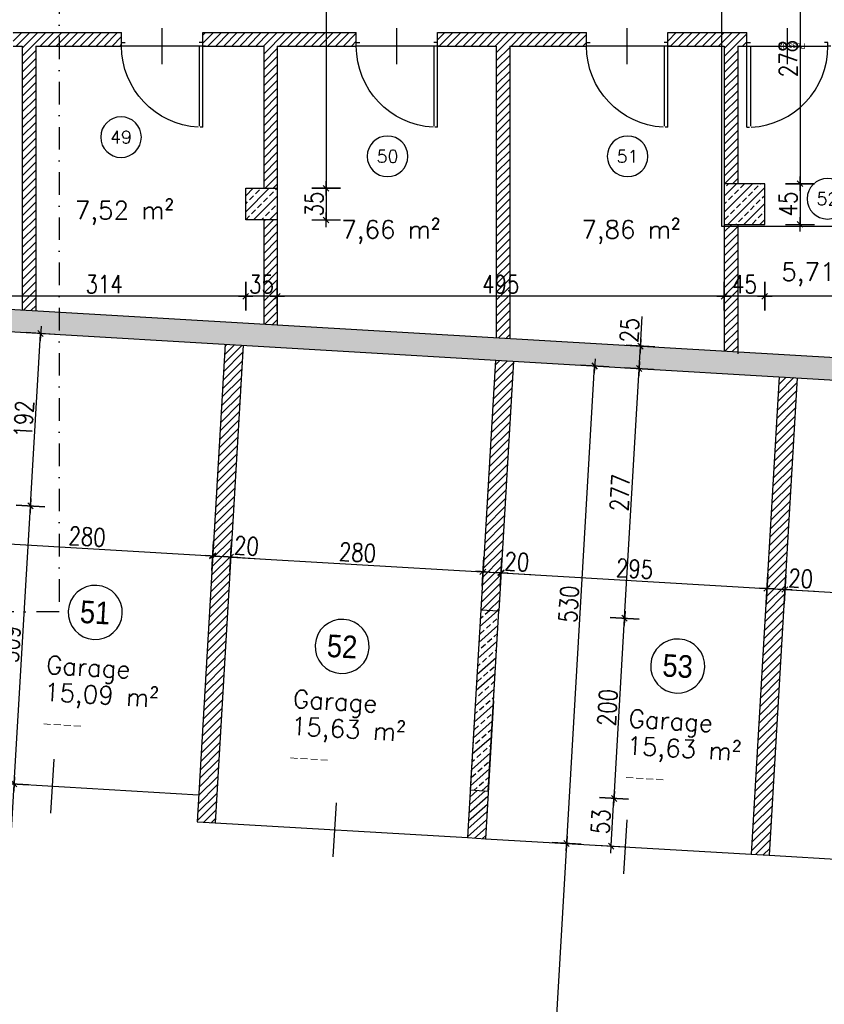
# Model space of a CAD drawing. Header units: centimetres. Extents: x -18458 to 60221, y -11985 to 33979.
# Tile 24 of 50: x 4627 to 5518, y 958 to 2049. Entities that reach past the tile are written whole.
import ezdxf
from ezdxf.enums import TextEntityAlignment as Align

# ---------------------------------------------------------------- set-up
doc = ezdxf.new("R2010")
doc.units = ezdxf.units.CM
doc.header["$LTSCALE"] = 50
doc.header["$MEASUREMENT"] = 0
doc.header["$PDMODE"] = 34
doc.linetypes.add('STRICHPUNKT', pattern=[1, 0.5, -0.25, 0, -0.25])
for name, color, linetype in [('01_ansicht', 251, 'Continuous'), ('01_Bemassung', 150, 'Continuous'), ('01_Mauern', 1, 'Continuous'), ('01_Mauern_Betonziegel', 147, 'Continuous'), ('01_Schraff_Beton', 5, 'Continuous'), ('01_Schraff_Betonziegel', 125, 'Continuous'), ('01_Text', 2, 'Continuous'), ('01_Tueren', 7, 'Continuous'), ('A-colgrid', 2, 'Continuous')]:
    doc.layers.add(name, color=color, linetype=linetype)
doc.styles.add('ReHe', font='AVGARDN.TTF')
doc.styles.add('Romans', font='Romans.shx')
doc.styles.add('SIPLEX1', font='romans.shx', dxfattribs={"width": 0.8})
doc.dimstyles.new('BEM-50_grundrisse', dxfattribs={"dimscale": 1.6, "dimtxt": 12.5, "dimasz": 0.4, "dimexe": 0.1, "dimexo": 0.5, "dimgap": 2, "dimtad": 1, "dimdec": 0, "dimrnd": 0.5, "dimzin": 12, "dimdsep": 46, "dimtxsty": 'SIPLEX1', "dimblk": 'bempkt', "dimcen": -0.2, "dimdle": 0.05, "dimse1": 1, "dimse2": 1, "dimclrd": 256, "dimclre": 256, "dimclrt": 256, "dimazin": 0, "dimtfac": 1, "dimtdec": 0, "dimtmove": 0, "dimatfit": 2, "dimldrblk": 'BEMPU', "dimfxl": 0, "dimtvp": 1, "dimtolj": 1, "dimtzin": 0, "dimarcsym": 0})
doc.dimstyles.new('Block_bem', dxfattribs={"dimtxt": 6, "dimasz": 0.18, "dimexe": 0.18, "dimexo": 0.0625, "dimgap": 2, "dimtad": 0, "dimdec": 0, "dimzin": 0, "dimdsep": 46, "dimtxsty": 'Standard', "dimcen": 0, "dimse1": 1, "dimse2": 1, "dimsd1": 1, "dimsd2": 1, "dimadec": 0, "dimazin": 0, "dimtfac": 1, "dimtdec": 0, "dimtix": 1, "dimtofl": 0, "dimtmove": 0, "dimatfit": 3, "dimfxl": 0, "dimtolj": 1, "dimtzin": 0, "dimarcsym": 0})
pattern_1 = [(45, (20000, -20000), (-4.4194174, 4.4194174), [])]

# ---------------------------------------------------------------- blocks, each defined once
blk = doc.blocks.new('*D34')
at = {"layer": 'Defpoints', "color": 0}
for p in [(-86, 0), (-4, 0), (-86, -4)]:
    blk.add_point(p, dxfattribs=at)
at = {"layer": 'Defpoints', "color": 0, "insert": (-50, 0), "char_height": 6, "attachment_point": 5}
blk.add_mtext('\\A1;Pass 82', dxfattribs=at)
blk = doc.blocks.new('rs_Keller')
at = {"layer": '01_Text', "color": 0}
blk.add_arc((0, 35), 22.5, 180.191, 179.809, dxfattribs=at)
at = {"layer": '01_Text', "color": 4, "style": 'Romans'}
blk.add_attdef('NR', text='', height=14, dxfattribs=at).set_placement((0, 35), align=Align.MIDDLE_CENTER)
at = {"layer": '01_Text', "color": 0, "style": 'Romans', "flags": 2}
blk.add_attdef('Keller', (-51.2, -26), '', height=20, dxfattribs=at)
at = {"layer": '01_Text', "color": 0, "style": 'Romans'}
blk.add_attdef('Nettofläche', (-51.2, -56), '', height=20, dxfattribs=at)
blk = doc.blocks.new('rs_Garage')
at = {"layer": '01_Text', "color": 0}
blk.add_arc((0, 40), 30, 180.191, 179.809, dxfattribs=at)
at = {"layer": '01_Text', "color": 0, "style": 'ReHe', "width": 0.9}
blk.add_attdef('GAR_NR', text='', height=25, dxfattribs=at).set_placement((0, 40), align=Align.MIDDLE_CENTER)
at = {"layer": '01_Text', "color": 0, "style": 'Romans'}
for tag, p in [('R_Bez', (-50.8, -31)), ('GAR_FL', (-51.2, -61))]:
    blk.add_attdef(tag, p, '', height=20, dxfattribs=at)
at = {"layer": 'Defpoints', "color": 91, "style": 'Romans'}
blk.add_attdef('Br_fl', (-51.5, -91), '', height=10, dxfattribs=at)
blk = doc.blocks.new('bempkt')
at = {"layer": '01_Bemassung', "color": 0}
for p, q in [((0, -25), (0, 25)), ((12.5, 0), (-12.5, 0)), ((-4.95, -4.95), (4.95, 4.95))]:
    blk.add_line(p, q, dxfattribs=at)
blk = doc.blocks.new('*D300')
at = {"layer": '01_Bemassung', "lineweight": -2}
blk.add_line((5281.8, 1134.2), (5284.8, 1185.7), dxfattribs=at)
at = {"layer": 'Defpoints', "color": 0}
for p in [(5047.3, 1200.3), (5284.9, 1186.4), (5338.7, 1130.2)]:
    blk.add_point(p, dxfattribs=at)
at = {"layer": '01_Bemassung', "lineweight": -2, "xscale": 0.6400000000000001, "yscale": 0.6400000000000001, "zscale": 0.6400000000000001}
for p, rotation in [((5284.9, 1186.4), 86.64218083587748), ((5281.8, 1133.5), 266.6421808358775)]:
    blk.add_blockref('bempkt', p, dxfattribs=dict(at, rotation=rotation))
at = {"layer": '01_Bemassung', "insert": (5270.2, 1160.7), "char_height": 20, "attachment_point": 5, "rotation": 86.6422, "style": 'SIPLEX1'}
blk.add_mtext('\\A1;53', dxfattribs=at)
blk = doc.blocks.new('BEMPU')
at = {"layer": '01_Bemassung', "color": 4}
for p, q in [((0, -25), (0, 25)), ((5, 0), (-5, 0))]:
    blk.add_line(p, q, dxfattribs=at)
blk.add_circle((0, 0), 2.5, dxfattribs=at)
blk = doc.blocks.new('*D301')
at = {"layer": '01_Bemassung', "lineweight": -2}
blk.add_line((5284.9, 1187), (5296.6, 1385.4), dxfattribs=at)
at = {"layer": 'Defpoints', "color": 0}
for p in [(5059, 1400), (5296.6, 1386), (5047.3, 1200.3)]:
    blk.add_point(p, dxfattribs=at)
at = {"layer": '01_Bemassung', "lineweight": -2, "xscale": 0.6400000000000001, "yscale": 0.6400000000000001, "zscale": 0.6400000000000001}
for p, rotation in [((5296.6, 1386), 86.64218083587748), ((5284.9, 1186.4), 266.6421808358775)]:
    blk.add_blockref('bempkt', p, dxfattribs=dict(at, rotation=rotation))
at = {"layer": '01_Bemassung', "insert": (5277.6, 1287), "char_height": 20, "attachment_point": 5, "rotation": 86.6422, "style": 'SIPLEX1'}
blk.add_mtext('\\A1;200', dxfattribs=at)
blk = doc.blocks.new('*D302')
at = {"layer": '01_Bemassung', "lineweight": -2}
blk.add_line((5296.6, 1386.7), (5312.8, 1662), dxfattribs=at)
at = {"layer": 'Defpoints', "color": 0}
for p in [(5075.2, 1676.6), (5312.8, 1662.6), (5059, 1400)]:
    blk.add_point(p, dxfattribs=at)
at = {"layer": '01_Bemassung', "lineweight": -2, "xscale": 0.6400000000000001, "yscale": 0.6400000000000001, "zscale": 0.6400000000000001}
for p, rotation in [((5312.8, 1662.6), 86.64218083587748), ((5296.6, 1386), 266.6421808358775)]:
    blk.add_blockref('bempkt', p, dxfattribs=dict(at, rotation=rotation))
at = {"layer": '01_Bemassung', "insert": (5291.5, 1525.1), "char_height": 20, "attachment_point": 5, "rotation": 86.6422, "style": 'SIPLEX1'}
blk.add_mtext('\\A1;277', dxfattribs=at)
blk = doc.blocks.new('*D303')
at = {"layer": '01_Bemassung', "lineweight": -2}
blk.add_line((5232.5, 1137.1), (5263.4, 1664.9), dxfattribs=at)
at = {"layer": 'Defpoints', "color": 0}
for p in [(5263.5, 1665.5), (5295.3, 1663.7), (5264.3, 1134.6)]:
    blk.add_point(p, dxfattribs=at)
at = {"layer": '01_Bemassung', "lineweight": -2, "xscale": 0.6400000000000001, "yscale": 0.6400000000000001, "zscale": 0.6400000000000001}
for p, rotation in [((5263.5, 1665.5), 86.64218083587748), ((5232.4, 1136.4), 266.6421808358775)]:
    blk.add_blockref('bempkt', p, dxfattribs=dict(at, rotation=rotation))
at = {"layer": '01_Bemassung', "insert": (5234.8, 1401.7), "char_height": 20, "attachment_point": 5, "rotation": 86.6422, "style": 'SIPLEX1'}
blk.add_mtext('\\A1;530', dxfattribs=at)
blk = doc.blocks.new('*D304')
at = {"layer": '01_Bemassung', "lineweight": -2}
blk.add_line((5232.4, 1135.8), (5197.9, 548.1), dxfattribs=at)
at = {"layer": 'Defpoints', "color": 0}
for p in [(5264.3, 1134.6), (5197.9, 547.4), (5205.7, 547)]:
    blk.add_point(p, dxfattribs=at)
at = {"layer": '01_Bemassung', "lineweight": -2, "xscale": 0.6400000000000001, "yscale": 0.6400000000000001, "zscale": 0.6400000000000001}
for p, rotation in [((5232.4, 1136.4), 86.64218083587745), ((5197.9, 547.4), 266.6421808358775)]:
    blk.add_blockref('bempkt', p, dxfattribs=dict(at, rotation=rotation))
at = {"layer": '01_Bemassung', "insert": (5202, 842.7), "char_height": 20, "attachment_point": 5, "rotation": 86.6422, "style": 'SIPLEX1'}
blk.add_mtext('\\A1;590', dxfattribs=at)
blk = doc.blocks.new('*D359')
at = {"layer": '01_Bemassung', "lineweight": -2}
blk.add_line((5729.3, 1742.8), (5452.6, 1742.8), dxfattribs=at)
at = {"layer": 'Defpoints', "color": 0}
for p in [(5451.9, 1844.9), (5729.9, 1844.9), (5451.9, 1742.8)]:
    blk.add_point(p, dxfattribs=at)
at = {"layer": '01_Bemassung', "lineweight": -2, "xscale": 0.6400000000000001, "yscale": 0.6400000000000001, "zscale": 0.6400000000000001, "rotation": 180}
blk.add_blockref('bempkt', (5451.9, 1742.8), dxfattribs=at)
at = {"layer": '01_Bemassung', "lineweight": -2, "xscale": 0.6400000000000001, "yscale": 0.6400000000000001, "zscale": 0.6400000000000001}
blk.add_blockref('bempkt', (5729.9, 1742.8), dxfattribs=at)
at = {"layer": '01_Bemassung', "insert": (5590.9, 1756), "char_height": 20, "attachment_point": 5, "style": 'SIPLEX1'}
blk.add_mtext('\\A1;278', dxfattribs=at)
blk = doc.blocks.new('*D360')
at = {"layer": '01_Bemassung', "lineweight": -2}
blk.add_line((5451.3, 1742.8), (5407.6, 1742.8), dxfattribs=at)
at = {"layer": 'Defpoints', "color": 0}
for p in [(5406.9, 1844.9), (5451.9, 1844.9), (5406.9, 1742.8)]:
    blk.add_point(p, dxfattribs=at)
at = {"layer": '01_Bemassung', "lineweight": -2, "xscale": 0.6400000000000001, "yscale": 0.6400000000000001, "zscale": 0.6400000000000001, "rotation": 180}
blk.add_blockref('bempkt', (5406.9, 1742.8), dxfattribs=at)
at = {"layer": '01_Bemassung', "lineweight": -2, "xscale": 0.6400000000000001, "yscale": 0.6400000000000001, "zscale": 0.6400000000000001}
blk.add_blockref('bempkt', (5451.9, 1742.8), dxfattribs=at)
at = {"layer": '01_Bemassung', "insert": (5429.4, 1756), "char_height": 20, "attachment_point": 5, "style": 'SIPLEX1'}
blk.add_mtext('\\A1;45', dxfattribs=at)
blk = doc.blocks.new('*D361')
at = {"layer": '01_Bemassung', "lineweight": -2}
blk.add_line((5406.3, 1742.8), (4912.6, 1742.8), dxfattribs=at)
at = {"layer": 'Defpoints', "color": 0}
for p in [(4911.9, 1844.9), (5406.9, 1844.9), (4911.9, 1742.8)]:
    blk.add_point(p, dxfattribs=at)
at = {"layer": '01_Bemassung', "lineweight": -2, "xscale": 0.6400000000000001, "yscale": 0.6400000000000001, "zscale": 0.6400000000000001, "rotation": 180}
blk.add_blockref('bempkt', (4911.9, 1742.8), dxfattribs=at)
at = {"layer": '01_Bemassung', "lineweight": -2, "xscale": 0.6400000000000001, "yscale": 0.6400000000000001, "zscale": 0.6400000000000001}
blk.add_blockref('bempkt', (5406.9, 1742.8), dxfattribs=at)
at = {"layer": '01_Bemassung', "insert": (5159.4, 1756), "char_height": 20, "attachment_point": 5, "style": 'SIPLEX1'}
blk.add_mtext('\\A1;495', dxfattribs=at)
blk = doc.blocks.new('*D362')
at = {"layer": '01_Bemassung', "lineweight": -2}
blk.add_line((4911.3, 1742.8), (4877.6, 1742.8), dxfattribs=at)
at = {"layer": 'Defpoints', "color": 0}
for p in [(4876.9, 1844.9), (4911.9, 1844.9), (4876.9, 1742.8)]:
    blk.add_point(p, dxfattribs=at)
at = {"layer": '01_Bemassung', "lineweight": -2, "xscale": 0.6400000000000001, "yscale": 0.6400000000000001, "zscale": 0.6400000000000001, "rotation": 180}
blk.add_blockref('bempkt', (4876.9, 1742.8), dxfattribs=at)
at = {"layer": '01_Bemassung', "lineweight": -2, "xscale": 0.6400000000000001, "yscale": 0.6400000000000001, "zscale": 0.6400000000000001}
blk.add_blockref('bempkt', (4911.9, 1742.8), dxfattribs=at)
at = {"layer": '01_Bemassung', "insert": (4894.4, 1756), "char_height": 20, "attachment_point": 5, "style": 'SIPLEX1'}
blk.add_mtext('\\A1;35', dxfattribs=at)
blk = doc.blocks.new('*D363')
at = {"layer": '01_Bemassung', "lineweight": -2}
blk.add_line((4876.3, 1742.8), (4563.9, 1742.8), dxfattribs=at)
at = {"layer": 'Defpoints', "color": 0}
for p in [(4563.3, 1859.9), (4876.9, 1844.9), (4563.3, 1742.8)]:
    blk.add_point(p, dxfattribs=at)
at = {"layer": '01_Bemassung', "lineweight": -2, "xscale": 0.6400000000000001, "yscale": 0.6400000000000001, "zscale": 0.6400000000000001, "rotation": 180}
blk.add_blockref('bempkt', (4563.3, 1742.8), dxfattribs=at)
at = {"layer": '01_Bemassung', "lineweight": -2, "xscale": 0.6400000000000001, "yscale": 0.6400000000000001, "zscale": 0.6400000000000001}
blk.add_blockref('bempkt', (4876.9, 1742.8), dxfattribs=at)
at = {"layer": '01_Bemassung', "insert": (4720.1, 1756), "char_height": 20, "attachment_point": 5, "style": 'SIPLEX1'}
blk.add_mtext('\\A1;314', dxfattribs=at)
blk = doc.blocks.new('*D395')
at = {"layer": '01_Bemassung', "lineweight": -2}
for p, q in [((5314.3, 1687.6), (5316.2, 1720.5)), ((5312.9, 1663.3), (5314.3, 1686.9))]:
    blk.add_line(p, q, dxfattribs=at)
at = {"layer": 'Defpoints', "color": 0}
for p in [(5314.3, 1687.6), (5075.2, 1676.6), (5643.9, 1668.2)]:
    blk.add_point(p, dxfattribs=at)
at = {"layer": '01_Bemassung', "lineweight": -2, "xscale": 0.6400000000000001, "yscale": 0.6400000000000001, "zscale": 0.6400000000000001}
for p, rotation in [((5314.3, 1687.6), 86.64218083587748), ((5312.8, 1662.6), 266.6421808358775)]:
    blk.add_blockref('bempkt', p, dxfattribs=dict(at, rotation=rotation))
at = {"layer": '01_Bemassung', "insert": (5302.1, 1705.1), "char_height": 20, "attachment_point": 5, "rotation": 86.6422, "style": 'SIPLEX1'}
blk.add_mtext('\\A1;25', dxfattribs=at)
blk = doc.blocks.new('*D403')
at = {"layer": '01_Bemassung', "lineweight": -2}
blk.add_line((4584.2, 584.1), (4620.4, 1201.7), dxfattribs=at)
at = {"layer": 'Defpoints', "color": 0}
for p in [(4545.2, 1206.8), (4620.5, 1202.4), (4655.1, 579.3)]:
    blk.add_point(p, dxfattribs=at)
at = {"layer": '01_Bemassung', "lineweight": -2, "xscale": 0.6400000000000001, "yscale": 0.6400000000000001, "zscale": 0.6400000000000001}
for p, rotation in [((4620.5, 1202.4), 86.64218083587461), ((4584.1, 583.5), 266.6421808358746)]:
    blk.add_blockref('bempkt', p, dxfattribs=dict(at, rotation=rotation))
at = {"layer": '01_Bemassung', "insert": (4589.1, 893.7), "char_height": 20, "attachment_point": 5, "rotation": 86.6422, "style": 'SIPLEX1'}
blk.add_mtext('\\A1;620', dxfattribs=at)
blk = doc.blocks.new('*D404')
at = {"layer": '01_Bemassung', "lineweight": -2}
blk.add_line((4620.5, 1203), (4638.5, 1509.8), dxfattribs=at)
at = {"layer": 'Defpoints', "color": 0}
for p in [(4563.3, 1514.9), (4638.5, 1510.5), (4545.2, 1206.8)]:
    blk.add_point(p, dxfattribs=at)
at = {"layer": '01_Bemassung', "lineweight": -2, "xscale": 0.6400000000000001, "yscale": 0.6400000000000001, "zscale": 0.6400000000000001}
for p, rotation in [((4638.5, 1510.5), 86.64218083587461), ((4620.5, 1202.4), 266.6421808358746)]:
    blk.add_blockref('bempkt', p, dxfattribs=dict(at, rotation=rotation))
at = {"layer": '01_Bemassung', "insert": (4616.3, 1357.2), "char_height": 20, "attachment_point": 5, "rotation": 86.6422, "style": 'SIPLEX1'}
blk.add_mtext('\\A1;309', dxfattribs=at)
blk = doc.blocks.new('*D405')
at = {"layer": '01_Bemassung', "lineweight": -2}
blk.add_line((4638.6, 1511.1), (4649.7, 1700.9), dxfattribs=at)
at = {"layer": 'Defpoints', "color": 0}
for p in [(4563.3, 1706.6), (4649.7, 1701.5), (4563.3, 1514.9)]:
    blk.add_point(p, dxfattribs=at)
at = {"layer": '01_Bemassung', "lineweight": -2, "xscale": 0.6400000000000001, "yscale": 0.6400000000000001, "zscale": 0.6400000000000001}
for p, rotation in [((4649.7, 1701.5), 86.64218083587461), ((4638.5, 1510.5), 266.6421808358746)]:
    blk.add_blockref('bempkt', p, dxfattribs=dict(at, rotation=rotation))
at = {"layer": '01_Bemassung', "insert": (4631, 1606.8), "char_height": 20, "attachment_point": 5, "rotation": 86.6422, "style": 'SIPLEX1'}
blk.add_mtext('\\A1;192', dxfattribs=at)
blk = doc.blocks.new('*D407')
at = {"layer": '01_Bemassung', "lineweight": -2}
blk.add_line((4561.4, 1471.4), (4839.6, 1455.1), dxfattribs=at)
at = {"layer": 'Defpoints', "color": 0}
for p in [(4840.3, 1455), (4558.6, 1435.5), (4838.5, 1425)]:
    blk.add_point(p, dxfattribs=at)
at = {"layer": '01_Bemassung', "lineweight": -2, "xscale": 0.6400000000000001, "yscale": 0.6400000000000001, "zscale": 0.6400000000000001}
for p, rotation in [((4560.7, 1471.4), 176.6421808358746), ((4840.3, 1455), 356.6421808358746)]:
    blk.add_blockref('bempkt', p, dxfattribs=dict(at, rotation=rotation))
at = {"layer": '01_Bemassung', "insert": (4701.3, 1476.4), "char_height": 20, "attachment_point": 5, "rotation": 356.6422, "style": 'SIPLEX1'}
blk.add_mtext('\\A1;280', dxfattribs=at)
blk = doc.blocks.new('*D408')
at = {"layer": '01_Bemassung', "lineweight": -2}
for p, q in [((4840.9, 1455), (4859.6, 1453.9)), ((4860.2, 1453.9), (4893.1, 1451.9))]:
    blk.add_line(p, q, dxfattribs=at)
at = {"layer": 'Defpoints', "color": 0}
for p in [(4860.2, 1453.9), (4838.5, 1425), (4858.5, 1423.8)]:
    blk.add_point(p, dxfattribs=at)
at = {"layer": '01_Bemassung', "lineweight": -2, "xscale": 0.6400000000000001, "yscale": 0.6400000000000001, "zscale": 0.6400000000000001}
for p, rotation in [((4840.3, 1455), 176.6421808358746), ((4860.2, 1453.9), 356.6421808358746)]:
    blk.add_blockref('bempkt', p, dxfattribs=dict(at, rotation=rotation))
at = {"layer": '01_Bemassung', "insert": (4877.8, 1466.1), "char_height": 20, "attachment_point": 5, "rotation": 356.6422, "style": 'SIPLEX1'}
blk.add_mtext('\\A1;20', dxfattribs=at)
blk = doc.blocks.new('*D409')
at = {"layer": '01_Bemassung', "lineweight": -2}
blk.add_line((4860.9, 1453.8), (5139.1, 1437.5), dxfattribs=at)
at = {"layer": 'Defpoints', "color": 0}
for p in [(5139.7, 1437.5), (4858.5, 1423.8), (5137.3, 1395.4)]:
    blk.add_point(p, dxfattribs=at)
at = {"layer": '01_Bemassung', "lineweight": -2, "xscale": 0.6400000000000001, "yscale": 0.6400000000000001, "zscale": 0.6400000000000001}
for p, rotation in [((4860.2, 1453.9), 176.6421808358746), ((5139.7, 1437.5), 356.6421808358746)]:
    blk.add_blockref('bempkt', p, dxfattribs=dict(at, rotation=rotation))
at = {"layer": '01_Bemassung', "insert": (5000.8, 1458.8), "char_height": 20, "attachment_point": 5, "rotation": 356.6422, "style": 'SIPLEX1'}
blk.add_mtext('\\A1;280', dxfattribs=at)
blk = doc.blocks.new('*D410')
at = {"layer": '01_Bemassung', "lineweight": -2}
for p, q in [((5140.4, 1437.4), (5159.1, 1436.3)), ((5159.7, 1436.3), (5192.6, 1434.4))]:
    blk.add_line(p, q, dxfattribs=at)
at = {"layer": 'Defpoints', "color": 0}
for p in [(5159.7, 1436.3), (5137.3, 1395.4), (5154.3, 1344.3)]:
    blk.add_point(p, dxfattribs=at)
at = {"layer": '01_Bemassung', "lineweight": -2, "xscale": 0.6400000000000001, "yscale": 0.6400000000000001, "zscale": 0.6400000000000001}
for p, rotation in [((5139.7, 1437.5), 176.6421808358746), ((5159.7, 1436.3), 356.6421808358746)]:
    blk.add_blockref('bempkt', p, dxfattribs=dict(at, rotation=rotation))
at = {"layer": '01_Bemassung', "insert": (5177.3, 1448.5), "char_height": 20, "attachment_point": 5, "rotation": 356.6422, "style": 'SIPLEX1'}
blk.add_mtext('\\A1;20', dxfattribs=at)
blk = doc.blocks.new('*D411')
at = {"layer": '01_Bemassung', "lineweight": -2}
blk.add_line((5160.4, 1436.2), (5453.6, 1419), dxfattribs=at)
at = {"layer": 'Defpoints', "color": 0}
for p in [(5454.2, 1419), (5452.4, 1389), (5154.3, 1344.3)]:
    blk.add_point(p, dxfattribs=at)
at = {"layer": '01_Bemassung', "lineweight": -2, "xscale": 0.6400000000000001, "yscale": 0.6400000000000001, "zscale": 0.6400000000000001}
for p, rotation in [((5159.7, 1436.3), 176.6421808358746), ((5454.2, 1419), 356.6421808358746)]:
    blk.add_blockref('bempkt', p, dxfattribs=dict(at, rotation=rotation))
at = {"layer": '01_Bemassung', "insert": (5307.7, 1440.8), "char_height": 20, "attachment_point": 5, "rotation": 356.6422, "style": 'SIPLEX1'}
blk.add_mtext('\\A1;295', dxfattribs=at)
blk = doc.blocks.new('*D412')
at = {"layer": '01_Bemassung', "lineweight": -2}
for p, q in [((5454.8, 1419), (5473.5, 1417.9)), ((5474.2, 1417.8), (5507.1, 1415.9))]:
    blk.add_line(p, q, dxfattribs=at)
at = {"layer": 'Defpoints', "color": 0}
for p in [(5474.2, 1417.8), (5452.4, 1389), (5472.4, 1387.8)]:
    blk.add_point(p, dxfattribs=at)
at = {"layer": '01_Bemassung', "lineweight": -2, "xscale": 0.6400000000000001, "yscale": 0.6400000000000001, "zscale": 0.6400000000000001}
for p, rotation in [((5454.2, 1419), 176.6421808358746), ((5474.2, 1417.8), 356.6421808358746)]:
    blk.add_blockref('bempkt', p, dxfattribs=dict(at, rotation=rotation))
at = {"layer": '01_Bemassung', "insert": (5491.7, 1430), "char_height": 20, "attachment_point": 5, "rotation": 356.6422, "style": 'SIPLEX1'}
blk.add_mtext('\\A1;20', dxfattribs=at)
blk = doc.blocks.new('*D413')
at = {"layer": '01_Bemassung', "lineweight": -2}
blk.add_line((5474.8, 1417.8), (5768, 1400.6), dxfattribs=at)
at = {"layer": 'Defpoints', "color": 0}
for p in [(5768.7, 1400.6), (5472.4, 1387.8), (5762.5, 1295.5)]:
    blk.add_point(p, dxfattribs=at)
at = {"layer": '01_Bemassung', "lineweight": -2, "xscale": 0.6400000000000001, "yscale": 0.6400000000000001, "zscale": 0.6400000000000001}
for p, rotation in [((5474.2, 1417.8), 176.6421808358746), ((5768.7, 1400.6), 356.6421808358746)]:
    blk.add_blockref('bempkt', p, dxfattribs=dict(at, rotation=rotation))
at = {"layer": '01_Bemassung', "insert": (5622.2, 1422.4), "char_height": 20, "attachment_point": 5, "rotation": 356.6422, "style": 'SIPLEX1'}
blk.add_mtext('\\A1;295', dxfattribs=at)
blk = doc.blocks.new('*D459')
at = {"layer": '01_Bemassung', "lineweight": -2}
blk.add_line((4966, 2331.7), (4966, 1863), dxfattribs=at)
at = {"layer": 'Defpoints', "color": 0}
for p in [(4861.6, 2332.4), (4861.6, 1862.4), (4966, 1862.4)]:
    blk.add_point(p, dxfattribs=at)
at = {"layer": '01_Bemassung', "lineweight": -2, "xscale": 0.6400000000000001, "yscale": 0.6400000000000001, "zscale": 0.6400000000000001}
for p, rotation in [((4966, 2332.4), 90), ((4966, 1862.4), 270)]:
    blk.add_blockref('bempkt', p, dxfattribs=dict(at, rotation=rotation))
at = {"layer": '01_Bemassung', "insert": (4952.8, 2097.4), "char_height": 20, "attachment_point": 5, "rotation": 90, "style": 'SIPLEX1'}
blk.add_mtext('\\A1;470', dxfattribs=at)
blk = doc.blocks.new('*D460')
at = {"layer": '01_Bemassung', "lineweight": -2}
blk.add_line((4966, 1861.7), (4966, 1828), dxfattribs=at)
at = {"layer": 'Defpoints', "color": 0}
for p in [(4861.6, 1862.4), (4861.6, 1827.4), (4966, 1827.4)]:
    blk.add_point(p, dxfattribs=at)
at = {"layer": '01_Bemassung', "lineweight": -2, "xscale": 0.6400000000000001, "yscale": 0.6400000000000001, "zscale": 0.6400000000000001}
for p, rotation in [((4966, 1862.4), 90), ((4966, 1827.4), 270)]:
    blk.add_blockref('bempkt', p, dxfattribs=dict(at, rotation=rotation))
at = {"layer": '01_Bemassung', "insert": (4952.8, 1844.9), "char_height": 20, "attachment_point": 5, "rotation": 90, "style": 'SIPLEX1'}
blk.add_mtext('\\A1;35', dxfattribs=at)
blk = doc.blocks.new('*D468')
at = {"layer": '01_Bemassung', "lineweight": -2}
blk.add_line((5491, 2144.3), (5491, 1868), dxfattribs=at)
at = {"layer": 'Defpoints', "color": 0}
for p in [(5451.9, 2144.9), (5451.9, 1867.4), (5491, 1867.4)]:
    blk.add_point(p, dxfattribs=at)
at = {"layer": '01_Bemassung', "lineweight": -2, "xscale": 0.6400000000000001, "yscale": 0.6400000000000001, "zscale": 0.6400000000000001}
for p, rotation in [((5491, 2144.9), 90), ((5491, 1867.4), 270)]:
    blk.add_blockref('bempkt', p, dxfattribs=dict(at, rotation=rotation))
at = {"layer": '01_Bemassung', "insert": (5477.8, 2006.1), "char_height": 20, "attachment_point": 5, "rotation": 90, "style": 'SIPLEX1'}
blk.add_mtext('\\A1;278', dxfattribs=at)
blk = doc.blocks.new('*D469')
at = {"layer": '01_Bemassung', "lineweight": -2}
blk.add_line((5491, 1866.7), (5491, 1823), dxfattribs=at)
at = {"layer": 'Defpoints', "color": 0}
for p in [(5451.9, 1867.4), (5451.9, 1822.4), (5491, 1822.4)]:
    blk.add_point(p, dxfattribs=at)
at = {"layer": '01_Bemassung', "lineweight": -2, "xscale": 0.6400000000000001, "yscale": 0.6400000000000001, "zscale": 0.6400000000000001}
for p, rotation in [((5491, 1867.4), 90), ((5491, 1822.4), 270)]:
    blk.add_blockref('bempkt', p, dxfattribs=dict(at, rotation=rotation))
at = {"layer": '01_Bemassung', "insert": (5477.8, 1844.9), "char_height": 20, "attachment_point": 5, "rotation": 90, "style": 'SIPLEX1'}
blk.add_mtext('\\A1;45', dxfattribs=at)
blk = doc.blocks.new('*U33')
at = {"layer": '01_Tueren', "color": 0}
for p, q in [((0, 89.9), (-3, 89.9)), ((-45, 20), (-45, -20)), ((-93, 0), (-90, 0)), ((-90, 0), (-90, -4)), ((3, 0), (0, 0)), ((0, 0), (0, -4)), ((-90, -4), (-86, -4)), ((0, -4), (-4, -4))]:
    blk.add_line(p, q, dxfattribs=at)
blk.add_lwpolyline([(0, 89.9), (0, 0), (-4, 0), (-4, 88.8)], dxfattribs=at)
blk.add_arc((0, 0), 90, 93.1819, 180, dxfattribs=at)
at = {"layer": 'Defpoints', "color": 91}
blk.add_line((0, 0), (-90, 0), dxfattribs=at)
dim = blk.add_linear_dim(base=(-86, 0), p1=(-4, 0), p2=(-86, -4), angle=180, text='Pass <>', dimstyle='Block_bem', dxfattribs=at)
dim.commit()
dim.dimension.update_dxf_attribs({"geometry": '*D34', "text_midpoint": (-50, 0), "dimtype": 160})

msp = doc.modelspace()

# ---------------------------------------------------------------- hatches: boundary and pattern name
at = {"layer": '01_Schraff_Beton'}
h = msp.add_hatch(dxfattribs=at)
h.set_pattern_fill('ANSI33', color=256, scale=50, style=0)
h.paths.add_polyline_path([(6749.4, 2459.9), (7269.4, 2459.9), (7269.4, 2489.9), (7076.9, 2489.9), (7076.9, 2824.9), (7046.9, 2824.9), (7046.9, 2489.9), (6601.9, 2489.9), (6601.9, 2824.9), (6571.9, 2824.9), (6571.9, 2459.9), (6724.4, 2459.9), (6724.4, 1604.8), (4563.3, 1731.6), (4563.3, 1706.6), (6749.4, 1578.3)])
h = msp.add_hatch(dxfattribs=at)
h.set_pattern_fill('ANSI33', color=256, scale=50, style=0)
h.paths.add_polyline_path([(5451.9, 1867.4), (5406.9, 1867.4), (5406.9, 1822.4), (5451.9, 1822.4)])
h = msp.add_hatch(dxfattribs=at)
h.set_pattern_fill('ANSI33', color=256, scale=50, style=0)
h.paths.add_polyline_path([(4911.9, 1862.4), (4876.9, 1862.4), (4876.9, 1827.4), (4911.9, 1827.4)])
h = msp.add_hatch(dxfattribs=at)
h.set_pattern_fill('ANSI33', color=256, scale=50, style=0)
h.set_pattern_definition([(41.64218, (12626.545, 342.589), (-8.305957, 9.341364), []), (41.64218, (12635.369, 342.071), (-8.305957, 9.341364), [6.25, -3.125])])
h.paths.add_polyline_path([(5157.2, 1394.2), (5137.3, 1395.4), (5125.6, 1195.7), (5145.5, 1194.5)])
at = {"layer": '01_Schraff_Betonziegel'}
h = msp.add_hatch(dxfattribs=at)
h.set_pattern_fill('ANSI31', color=256, scale=50, style=0)
h.set_pattern_definition(pattern_1)
h.paths.add_polyline_path([(4739.4, 2034.9), (4619.4, 2034.9), (4619.4, 2019.9), (4629.4, 2019.9), (4629.4, 1727.8), (4644.4, 1726.9), (4644.4, 2019.9), (4739.4, 2019.9)])
h = msp.add_hatch(dxfattribs=at)
h.set_pattern_fill('ANSI31', color=256, scale=50, style=0)
h.set_pattern_definition(pattern_1)
h.paths.add_polyline_path([(4999.4, 2034.9), (4829.4, 2034.9), (4829.4, 2019.9), (4896.9, 2019.9), (4896.9, 1862.4), (4911.9, 1862.4), (4911.9, 2019.9), (4999.4, 2019.9)])
h = msp.add_hatch(dxfattribs=at)
h.set_pattern_fill('ANSI31', color=256, scale=50, style=0)
h.set_pattern_definition(pattern_1)
h.paths.add_polyline_path([(5254.4, 2034.9), (5089.4, 2034.9), (5089.4, 2019.9), (5154.4, 2019.9), (5154.4, 1697), (5169.4, 1696.1), (5169.4, 2019.9), (5254.4, 2019.9)])
h = msp.add_hatch(dxfattribs=at)
h.set_pattern_fill('ANSI31', color=256, scale=50, style=0)
h.set_pattern_definition(pattern_1)
h.paths.add_polyline_path([(5421.9, 2019.9), (5431.9, 2019.9), (5431.9, 2034.9), (5344.4, 2034.9), (5344.4, 2019.9), (5406.9, 2019.9), (5406.9, 1867.4), (5421.9, 1867.4)])
h = msp.add_hatch(dxfattribs=at)
h.set_pattern_fill('ANSI31', color=256, scale=50, style=0)
h.set_pattern_definition(pattern_1)
h.paths.add_polyline_path([(4911.9, 1827.4), (4896.9, 1827.4), (4896.9, 1712.1), (4911.9, 1711.2)])
h = msp.add_hatch(dxfattribs=at)
h.set_pattern_fill('ANSI31', color=256, scale=50, style=0)
h.set_pattern_definition(pattern_1)
h.paths.add_polyline_path([(5421.9, 1822.4), (5406.9, 1822.4), (5406.9, 1682.1), (5421.9, 1681.3)])
h = msp.add_hatch(dxfattribs=at)
h.set_pattern_fill('ANSI31', color=256, scale=50, style=0)
h.set_pattern_definition([(45, (20014.974, -20000.8786), (-4.4194174, 4.4194174), [])])
h.paths.add_polyline_path([(4874, 1688.4), (4854, 1689.5), (4823, 1160.5), (4842.9, 1159.3)])
h = msp.add_hatch(dxfattribs=at)
h.set_pattern_fill('ANSI31', color=256, scale=50, style=0)
h.set_pattern_definition(pattern_1)
h.paths.add_polyline_path([(5173.5, 1670.8), (5153.5, 1672), (5137.3, 1395.4), (5157.2, 1394.2)])
h = msp.add_hatch(dxfattribs=at)
h.set_pattern_fill('ANSI31', color=256, scale=50, style=0)
h.set_pattern_definition(pattern_1)
h.paths.add_polyline_path([(5487.9, 1652.4), (5468, 1653.5), (5436.9, 1124.4), (5456.9, 1123.3)])
h = msp.add_hatch(dxfattribs=at)
h.set_pattern_fill('ANSI31', color=256, scale=50, style=0)
h.set_pattern_definition([(41.6422, (6749.4216, 1578.336), (-4.152978, 4.670682), [])])
h.paths.add_polyline_path([(5145.5, 1194.5), (5125.6, 1195.7), (5122.5, 1142.9), (5142.4, 1141.7)])

# ---------------------------------------------------------------- linework, layer by layer
at = {"layer": '01_ansicht'}
msp.add_lwpolyline([(5404.4, 3009.9), (8324.4, 3009.9), (8324.4, 1819.9), (5404.4, 1819.9)], close=True, dxfattribs=at)
at = {"layer": '01_Mauern'}
for p, q in [((4563.3, 1731.6), (6724.4, 1604.8)), ((4563.3, 1706.6), (6749.4, 1578.3)), ((5137.3, 1395.4), (5131.4, 1295.5)), ((5137.3, 1395.4), (5157.2, 1394.2)), ((5151.4, 1294.4), (5157.2, 1394.2))]:
    msp.add_line(p, q, dxfattribs=at)
for points in [[(5451.9, 1867.4), (5406.9, 1867.4), (5406.9, 1822.4), (5451.9, 1822.4)], [(4876.9, 1862.4), (4911.9, 1862.4), (4911.9, 1827.4), (4876.9, 1827.4)]]:
    msp.add_lwpolyline(points, close=True, dxfattribs=at)
msp.add_lwpolyline([(5137.3, 1395.4), (5125.6, 1195.7), (5145.5, 1194.5), (5157.2, 1394.2)], dxfattribs=at)
at = {"layer": '01_Mauern_Betonziegel'}
for p, q in [((4619.4, 2034.9), (4739.4, 2034.9)), ((4739.4, 2019.9), (4739.4, 2034.9)), ((4829.4, 2034.9), (4999.4, 2034.9)), ((4829.4, 2019.9), (4829.4, 2034.9)), ((4999.4, 2019.9), (4999.4, 2034.9)), ((5089.4, 2019.9), (5089.4, 2034.9)), ((5089.4, 2034.9), (5254.4, 2034.9)), ((5254.4, 2019.9), (5254.4, 2034.9)), ((5344.4, 2034.9), (5431.9, 2034.9)), ((5344.4, 2019.9), (5344.4, 2034.9)), ((5431.9, 2019.9), (5431.9, 2034.9)), ((4619.4, 2019.9), (4629.4, 2019.9)), ((4629.4, 2019.9), (4629.4, 1727.8)), ((4644.4, 2019.9), (4739.4, 2019.9)), ((4644.4, 2019.9), (4644.4, 1726.9)), ((4829.4, 2019.9), (4896.9, 2019.9)), ((4896.9, 2019.9), (4896.9, 1862.4)), ((4911.9, 2019.9), (4999.4, 2019.9)), ((4911.9, 2019.9), (4911.9, 1862.4)), ((5089.4, 2019.9), (5154.4, 2019.9)), ((5154.4, 2019.9), (5154.4, 1697.1)), ((5169.4, 2019.9), (5169.4, 1696.2)), ((5169.4, 2019.9), (5254.4, 2019.9)), ((5344.4, 2019.9), (5406.9, 2019.9)), ((5406.9, 2019.9), (5406.9, 1867.4)), ((5421.9, 2019.9), (5431.9, 2019.9)), ((5421.9, 2019.9), (5421.9, 1867.4)), ((4896.9, 1827.4), (4896.9, 1712.1)), ((4911.9, 1827.4), (4911.9, 1711.2)), ((5406.9, 1822.4), (5406.9, 1681.5)), ((5421.9, 1822.4), (5421.9, 1678.8)), ((4854, 1689.5), (4823, 1160.5)), ((4874, 1688.4), (4842.9, 1159.3)), ((5153.5, 1672), (5137.3, 1395.4)), ((5173.5, 1670.8), (5157.2, 1394.2)), ((5468, 1653.5), (5436.9, 1124.4)), ((5487.9, 1652.4), (5456.9, 1123.3)), ((5131.4, 1295.5), (5122.5, 1142.9)), ((5151.4, 1294.4), (5142.4, 1141.7)), ((4823, 1160.5), (4842.9, 1159.3)), ((5122.5, 1142.9), (5142.4, 1141.7)), ((5436.9, 1124.4), (5456.9, 1123.3))]:
    msp.add_line(p, q, dxfattribs=at)
at = {"layer": '01_Text', "color": 190, "linetype": 'STRICHPUNKT'}
for p, q in [((4670.2, 2531.5), (4670.2, 1393)), ((4670.2, 1393), (2871.8, 1393))]:
    msp.add_line(p, q, dxfattribs=at)
at = {"layer": '01_Tueren'}
for p, q in [((4664.3, 1229.9), (4660.8, 1170)), ((4545.2, 1206.8), (4824.7, 1190.4)), ((4977, 1181.5), (4973.5, 1121.6)), ((4842.9, 1159.3), (5122.5, 1142.9)), ((5298.9, 1162.6), (5295.4, 1102.7)), ((5142.4, 1141.7), (5436.9, 1124.4)), ((5456.9, 1123.3), (5751.4, 1106))]:
    msp.add_line(p, q, dxfattribs=at)

# ---------------------------------------------------------------- block references
at = {"layer": '01_Text'}
ref = msp.add_blockref('rs_Keller', (4738.8, 1884.1), dxfattribs=at)
ref.add_attrib('NR', '49', dxfattribs={"color": 4, "height": 14, "rotation": 360, "style": 'Romans'}).set_placement((4738.8, 1919.1), align=Align.MIDDLE_CENTER)
ref.add_attrib('Nettofläche', '7,52 m²', (4687.7, 1828.1), dxfattribs={"color": 0, "height": 20, "rotation": 360, "style": 'Romans'})
ref = msp.add_blockref('rs_Keller', (5034, 1862.8), dxfattribs=at)
ref.add_attrib('NR', '50', dxfattribs={"color": 4, "height": 14, "rotation": 360, "style": 'Romans'}).set_placement((5034, 1897.8), align=Align.MIDDLE_CENTER)
ref.add_attrib('Nettofläche', '7,66 m²', (4982.8, 1806.8), dxfattribs={"color": 0, "height": 20, "rotation": 360, "style": 'Romans'})
ref = msp.add_blockref('rs_Keller', (5299.9, 1862.8), dxfattribs=at)
ref.add_attrib('NR', '51', dxfattribs={"color": 4, "height": 14, "rotation": 360, "style": 'Romans'}).set_placement((5299.9, 1897.8), align=Align.MIDDLE_CENTER)
ref.add_attrib('Nettofläche', '7,86 m²', (5248.7, 1806.8), dxfattribs={"color": 0, "height": 20, "rotation": 360, "style": 'Romans'})
ref = msp.add_blockref('rs_Keller', (5521.3, 1815.8), dxfattribs=at)
ref.add_attrib('NR', '52', dxfattribs={"color": 4, "height": 14, "rotation": 360, "style": 'Romans'}).set_placement((5521.3, 1850.8), align=Align.MIDDLE_CENTER)
ref.add_attrib('Nettofläche', '5,71 m²', (5470.2, 1759.9), dxfattribs={"color": 0, "height": 20, "rotation": 360, "style": 'Romans'})
at = {"layer": '01_Tueren', "xscale": -1, "rotation": 180}
for p in [(4829.4, 2019.9), (5089.4, 2019.9), (5344.4, 2019.9)]:
    msp.add_blockref('*U33', p, dxfattribs=at)
at = {"layer": '01_Tueren', "rotation": 180}
msp.add_blockref('*U33', (5431.9, 2019.9), dxfattribs=at)
at = {"layer": 'A-colgrid', "rotation": 356.6421808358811}
for p, values in [((4707.9, 1352.5), {'GAR_NR': '51', 'R_Bez': 'Garage', 'GAR_FL': '15,09 m²', 'Br_fl': '----'}), ((4981.4, 1314.8), {'GAR_NR': '52', 'R_Bez': 'Garage', 'GAR_FL': '15,63 m²', 'Br_fl': '----'}), ((5353.1, 1293.1), {'GAR_NR': '53', 'R_Bez': 'Garage', 'GAR_FL': '15,63 m²', 'Br_fl': '----'})]:
    msp.add_blockref('rs_Garage', p, dxfattribs=at).add_auto_attribs(values)

# ---------------------------------------------------------------- dimensions: what is measured, and where the dimension line sits
at = {"layer": '01_Bemassung'}
for base, p1, p2, angle, picture, middle in [((4966, 1862.4), (4861.6, 2332.4), (4861.6, 1862.4), 90, '*D459', (4952.8, 2097.4)), ((5490.9863, 1867.3735), (5451.9216, 2144.9259), (5451.9216, 1867.3735), 90, '*D468', (5477.7863, 2006.1497)), ((4966, 1827.4), (4861.6, 1862.4), (4861.6, 1827.4), 90, '*D460', (4952.8, 1844.9)), ((5491, 1822.4), (5451.9, 1867.4), (5451.9, 1822.4), 90, '*D469', (5477.8, 1844.9)), ((5314.3, 1687.6), (5075.2, 1676.6), (5643.9, 1668.2), 86.6422, '*D395', (5302.1, 1705.1)), ((4649.7, 1701.5), (4563.3, 1514.9), (4563.3, 1706.6), 86.6422, '*D405', (4631, 1606.8)), ((5312.8, 1662.6), (5059, 1400), (5075.2, 1676.6), 86.6422, '*D302', (5291.5, 1525.1)), ((5263.5, 1665.5), (5264.3, 1134.6), (5295.3, 1663.7), 86.6422, '*D303', (5234.8, 1401.7)), ((4638.5, 1510.5), (4545.2, 1206.8), (4563.3, 1514.9), 86.6422, '*D404', (4616.3, 1357.2)), ((4840.3, 1455), (4558.6, 1435.5), (4838.5, 1425), 356.6422, '*D407', (4701.3, 1476.4)), ((4860.2, 1453.9), (4838.5, 1425), (4858.5, 1423.8), 356.6422, '*D408', (4877.8, 1466.1)), ((5139.7, 1437.5), (4858.5, 1423.8), (5137.3, 1395.4), 356.6422, '*D409', (5000.8, 1458.8)), ((5159.7, 1436.3), (5137.3, 1395.4), (5154.3, 1344.3), 356.6422, '*D410', (5177.3, 1448.5)), ((5454.2, 1419), (5154.3, 1344.3), (5452.4, 1389), 356.6422, '*D411', (5307.7, 1440.8)), ((5474.2, 1417.8), (5452.4, 1389), (5472.4, 1387.8), 356.6422, '*D412', (5491.7, 1430)), ((5768.7, 1400.6), (5472.4, 1387.8), (5762.5, 1295.5), 356.6422, '*D413', (5622.2, 1422.4)), ((5296.6, 1386), (5047.3, 1200.3), (5059, 1400), 86.6422, '*D301', (5277.6, 1287)), ((4620.5, 1202.4), (4655.1, 579.3), (4545.2, 1206.8), 86.6422, '*D403', (4589.1, 893.7)), ((5284.9, 1186.4), (5338.7, 1130.2), (5047.3, 1200.3), 86.6422, '*D300', (5270.2, 1160.7)), ((5197.9, 547.4), (5264.3, 1134.6), (5205.7, 547), 86.6422, '*D304', (5202, 842.7))]:
    dim = msp.add_linear_dim(base=base, p1=p1, p2=p2, angle=angle, dimstyle='BEM-50_grundrisse', dxfattribs=at)
    dim.commit()
    dim.dimension.update_dxf_attribs({"geometry": picture, "text_midpoint": middle})
for base, p1, p2, picture, middle in [((4563.3, 1742.8), (4876.9, 1844.9), (4563.3, 1859.9), '*D363', (4720.1, 1756)), ((4876.9, 1742.8), (4911.9, 1844.9), (4876.9, 1844.9), '*D362', (4894.4, 1756)), ((4911.9, 1742.8), (5406.9, 1844.9), (4911.9, 1844.9), '*D361', (5159.4, 1756)), ((5406.9, 1742.8), (5451.9, 1844.9), (5406.9, 1844.9), '*D360', (5429.4, 1756)), ((5451.9, 1742.8), (5729.9, 1844.9), (5451.9, 1844.9), '*D359', (5590.9, 1756))]:
    dim = msp.add_linear_dim(base=base, p1=p1, p2=p2, dimstyle='BEM-50_grundrisse', dxfattribs=at)
    dim.commit()
    dim.dimension.update_dxf_attribs({"geometry": picture, "text_midpoint": middle})

doc.saveas('drawing.dxf')
